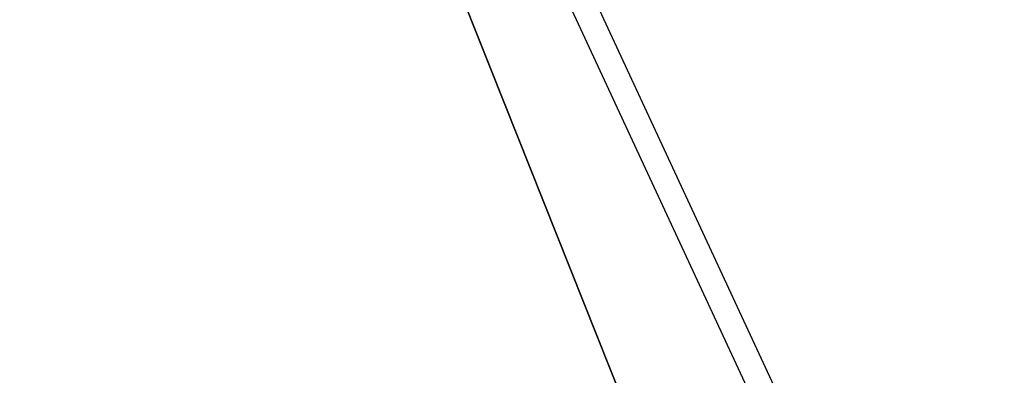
# Model space of a CAD drawing. Header units: millimetres. Extents: x -1690 to 192, y -898 to 54.
# Tile 204 of 256: x 103 to 162, y -822 to -801. Entities that reach past the tile are written whole.
import ezdxf

# ---------------------------------------------------------------- set-up
doc = ezdxf.new("R2010")
doc.units = ezdxf.units.MM
doc.header["$MEASUREMENT"] = 0
doc.layers.add('OVIDIO 186x93x72h', color=7, linetype='Continuous')

msp = doc.modelspace()

# ---------------------------------------------------------------- linework, layer by layer
at = {"layer": 'OVIDIO 186x93x72h', "extrusion": (-0.108979, 0.202852, 0.973126)}
for points in [[(254.717, 833.751), (254.717, 994.406)], [(254.717, 994.406), (254.717, 833.751)], [(254.422, 994.406), (254.422, 833.751)], [(254.126, 994.406), (254.126, 833.751)], [(254.126, 833.751), (254.126, 994.406)], [(257.734, 910.634), (257.734, 920.406)], [(257.143, 920.406), (257.143, 910.634)]]:
    msp.add_lwpolyline(points, dxfattribs=at)
at = {"layer": 'OVIDIO 186x93x72h', "extrusion": (0.045678, -0.114881, 0.992329)}
for points in [[(-177.478, -631.044), (-177.478, -737.9)], [(-177.478, -737.9), (-177.478, -631.044)], [(-177.022, -737.9), (-177.022, -631.044)], [(-177.022, -631.044), (-177.022, -737.9)], [(-175.878, -740.613), (-175.878, -631.697)], [(-175.19, -740.613), (-175.19, -631.698)], [(-191.96, -724.153), (-191.96, -668.962)], [(-191.732, -723.936), (-191.732, -669.532)]]:
    msp.add_lwpolyline(points, dxfattribs=at)
at = {"layer": 'OVIDIO 186x93x72h', "extrusion": (0.876558, 0.386907, -0.286269)}
for points in [[(-715.338, 592.762), (-822.175, 578.861), (-822.919, 578.764)], [(-822.919, 578.764), (-822.175, 578.861), (-715.338, 592.762)]]:
    msp.add_lwpolyline(points, dxfattribs=at)
at = {"layer": 'OVIDIO 186x93x72h', "extrusion": (-0.108993, 0.202873, 0.97312)}
for points in [[(256.559, 910.645), (256.559, 853.263)], [(256.559, 853.263), (256.559, 910.645)]]:
    msp.add_lwpolyline(points, dxfattribs=at)
at = {"layer": 'OVIDIO 186x93x72h', "extrusion": (-0.021464, 0.046296, 0.998697)}
for points in [[(213.254, 776.321), (213.254, 877.624)], [(211.768, 777.285), (211.768, 877.798)]]:
    msp.add_lwpolyline(points, dxfattribs=at)
at = {"layer": 'OVIDIO 186x93x72h', "extrusion": (-0.235702, 0.235702, 0.942809)}
for points in [[(479.016, 902.472), (479.016, 797.931)], [(482.991, 909.962), (482.991, 804.554)], [(498.412, 940.736), (498.412, 831.659)], [(497.463, 831.659), (497.463, 940.736)], [(500.309, 831.659), (500.309, 940.736)], [(501.258, 940.736), (501.258, 831.659)]]:
    msp.add_lwpolyline(points, dxfattribs=at)
at = {"layer": 'OVIDIO 186x93x72h', "extrusion": (0.881274, 0.265352, -0.39108)}
msp.add_lwpolyline([(-780.067, 527.661), (-821.934, 582.04)], dxfattribs=at)
at = {"layer": 'OVIDIO 186x93x72h', "extrusion": (0.265352, 0.881274, 0.39108)}
msp.add_lwpolyline([(-384.358, 900.618), (-342.49, 846.239)], dxfattribs=at)
at = {"layer": 'OVIDIO 186x93x72h', "extrusion": (-0.108989, 0.202866, 0.973122)}
for points in [[(253.334, 910.742), (253.334, 920.312)], [(254.759, 920.312), (254.759, 910.742)], [(255.131, 920.413), (255.131, 977.795)], [(255.131, 977.795), (255.131, 920.413)], [(255.844, 920.413), (255.844, 977.795)]]:
    msp.add_lwpolyline(points, dxfattribs=at)
at = {"layer": 'OVIDIO 186x93x72h', "extrusion": (0.276367, 0.122707, 0.953186)}
msp.add_lwpolyline([(-788.082, 399.255), (-788.082, 397.755)], dxfattribs=at)
at = {"layer": 'OVIDIO 186x93x72h', "extrusion": (4.82326e-05, 1, -9.65085e-05)}
msp.add_lwpolyline([(-138.921, 696.292), (-137.58, 698.977)], dxfattribs=at)
at = {"layer": 'OVIDIO 186x93x72h', "extrusion": (-0.108986, 0.202861, 0.973124)}
for points in [[(256.555, 920.411), (256.555, 910.639)], [(256.555, 977.792), (256.555, 920.411)], [(256.555, 920.411), (256.555, 977.792)]]:
    msp.add_lwpolyline(points, dxfattribs=at)
at = {"layer": 'OVIDIO 186x93x72h', "extrusion": (-0.044172, 0.985209, -0.165566)}
for points in [[(-97.989, 524.957), (-107.186, 558.917)], [(-96.658, 525.318), (-105.854, 559.278)]]:
    msp.add_lwpolyline(points, dxfattribs=at)
at = {"layer": 'OVIDIO 186x93x72h', "extrusion": (0, 1, 0)}
for points in [[(-142, 697.929), (-142.671, 696.587)], [(-141.133, 697.496), (-139.792, 700.179)]]:
    msp.add_lwpolyline(points, dxfattribs=at)
at = {"layer": 'OVIDIO 186x93x72h', "extrusion": (0.166244, -0.166244, 0.97197)}
for points in [[(-499.361, -491.758), (-499.361, -460.095)], [(-499.361, -490.953), (-499.361, -459.722)], [(-499.361, -459.722), (-499.361, -490.953)], [(-499.361, -460.095), (-499.361, -491.758)]]:
    msp.add_lwpolyline(points, dxfattribs=at)
at = {"layer": 'OVIDIO 186x93x72h', "extrusion": (0.986824, -0.058152, -0.150988)}
msp.add_lwpolyline([(-796.386, 724.546), (-798.491, 719.151)], dxfattribs=at)
at = {"layer": 'OVIDIO 186x93x72h', "extrusion": (0.986824, -0.058152, -0.150987)}
msp.add_lwpolyline([(-799.147, 719.408), (-797.042, 724.802)], dxfattribs=at)
at = {"layer": 'OVIDIO 186x93x72h', "extrusion": (0.114881, -0.045678, 0.992329)}
for points in [[(-740.135, -238.767), (-740.135, -345.623)], [(-740.135, -345.623), (-740.135, -238.767)], [(-739.678, -238.767), (-739.678, -345.623)], [(-739.678, -345.623), (-739.678, -238.767)], [(-725.196, -331.876), (-725.196, -276.685)], [(-725.424, -331.659), (-725.424, -277.255)], [(-741.279, -239.42), (-741.279, -348.336)], [(-741.966, -239.421), (-741.966, -348.336)]]:
    msp.add_lwpolyline(points, dxfattribs=at)
at = {"layer": 'OVIDIO 186x93x72h', "extrusion": (0.276332, 0.122694, 0.953198)}
msp.add_lwpolyline([(-797.563, 397.739), (-797.563, 399.239)], dxfattribs=at)
at = {"layer": 'OVIDIO 186x93x72h', "extrusion": (4.20721e-05, 1, -8.41772e-05)}
msp.add_lwpolyline([(-142.076, 701.236), (-143.417, 698.552)], dxfattribs=at)
at = {"layer": 'OVIDIO 186x93x72h', "extrusion": (-0.202852, 0.108979, 0.973126)}
for points in [[(701.612, 553.598), (701.612, 714.254)], [(701.612, 714.254), (701.612, 553.598)], [(701.907, 714.254), (701.907, 553.598)], [(702.202, 553.598), (702.202, 714.254)], [(702.202, 714.254), (702.202, 553.598)]]:
    msp.add_lwpolyline(points, dxfattribs=at)
at = {"layer": 'OVIDIO 186x93x72h'}
for points in [[(143.925, -835.993, 665.589), (143.65, -835.302, 665.682), (104.15, -735.956, 679.002)], [(104.15, -735.956, 679.002), (143.65, -835.302, 665.682), (143.925, -835.993, 665.589)]]:
    msp.add_polyline3d(points, dxfattribs=at)

doc.saveas('drawing.dxf')
